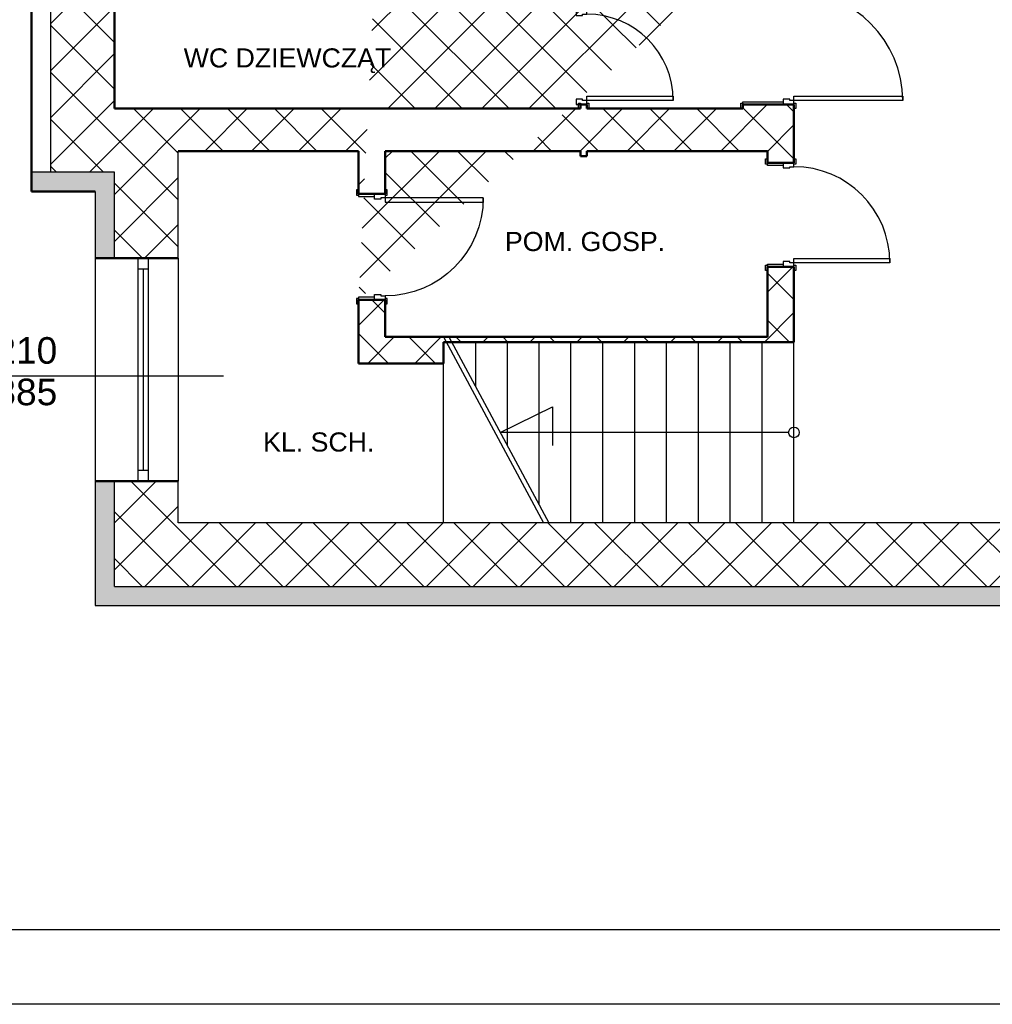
# Model space of a CAD drawing. Header units: millimetres. Extents: x 2263 to 12009, y 1338 to 5538.
# Tile 2 of 78: x 2994 to 3910, y 1338 to 2265. Entities that reach past the tile are written whole.
import ezdxf

# ---------------------------------------------------------------- set-up
doc = ezdxf.new("R2010")
doc.units = ezdxf.units.MM
for name, color, linetype in [('2D - Ogólne', 7, 'Continuous'), ('Drzwi Archicad', 7, 'Continuous'), ('Konstrukcja - Ściany zew', 7, 'Continuous'), ('Okna Archicada', 7, 'Continuous'), ('Opisy - Teksty', 7, 'Continuous')]:
    doc.layers.add(name, color=color, linetype=linetype)
for name, color, linetype, lineweight in [('A_opisy', 81, 'Continuous', 13), ('A_widokowe', 160, 'Continuous', 18), ('A_ściany istniejące hatch', 82, 'Continuous', 9)]:
    doc.layers.add(name, color=color, linetype=linetype, lineweight=lineweight)
doc.layers.add('A_wełna mineralna', color=7, linetype='Continuous', lineweight=5, true_color=0x00d66b)
doc.styles.get("Standard").update_dxf_attribs({"font": 'arial.ttf'})
doc.styles.add('STYL_AUTOMATYCZNY_1', font='arial.ttf')

# ---------------------------------------------------------------- blocks, each defined once
blk = doc.blocks.new('Okno 27_4')
at = {"layer": 'Okna Archicada', "color": 7, "linetype": 'Continuous', "lineweight": 25}
for p, q in [((-1050, 400), (1050, 400)), ((-1050, 0), (-950, 0)), ((-950, 0), (-950, -100)), ((-950, 0), (950, 0)), ((950, -100), (950, 0)), ((950, 0), (1050, 0)), ((-950, -50), (950, -50)), ((-950, -100), (-1050, -100)), ((950, -100), (-950, -100)), ((1050, -100), (950, -100)), ((-1050, -380), (1050, -380))]:
    blk.add_line(p, q, dxfattribs=at)
at = {"layer": 'Okna Archicada', "color": 7, "linetype": 'Continuous', "lineweight": 50}
for p, q in [((-1050, 400), (-1050, 0)), ((1050, 400), (1050, 0)), ((-1050, 0), (-1050, -100)), ((-1050, 0), (-1050, -100)), ((1050, 0), (1050, -100)), ((1050, 0), (1050, -100)), ((-1050, -100), (-1050, -380)), ((1050, -100), (1050, -380))]:
    blk.add_line(p, q, dxfattribs=at)
blk = doc.blocks.new('Ściana_5_1', base_point=(-16872.3, -3900))
at = {"layer": 'Konstrukcja - Ściany zew', "color": 7, "linetype": 'Continuous', "lineweight": 50, "flags": 128}
for points in [[(-13082.3, -3500), (-16872.3, -3500)], [(-11552.3, -3500), (-13022.3, -3500)], [(-16872.3, -3900), (-15172.3, -3900)], [(-14922.3, -3900), (-13082.3, -3900)], [(-13022.3, -3900), (-11552.3, -3900)]]:
    blk.add_lwpolyline(points, dxfattribs=at)
blk = doc.blocks.new('Drzwi metalowe 27_3')
at = {"layer": 'Drzwi Archicad', "color": 7, "linetype": 'Continuous', "lineweight": 25}
for p, q in [((472, 0), (472, 1024)), ((472, 1024), (512, 1024)), ((512, 1024), (512, 0)), ((-587, 0), (-587, 19)), ((-587, 19), (-537, 19)), ((-537, 0), (-587, 0)), ((-512, 0), (-550, 0)), ((-550, 0), (-550, -100)), ((-537, 19), (-537, 0)), ((-512, -40), (-512, 0)), ((512, 0), (472, 0)), ((550, 0), (512, 0)), ((512, 0), (512, -40)), ((537, 19), (587, 19)), ((537, 0), (537, 19)), ((587, 0), (537, 0)), ((550, -100), (550, 0)), ((587, 19), (587, 0)), ((-500, -40), (-512, -40)), ((-500, -100), (-500, -40)), ((512, -40), (500, -40)), ((500, -40), (500, -100)), ((-550, -480), (-550, -100)), ((-550, -100), (-525, -100)), ((-550, -100), (-500, -100)), ((-525, -100), (-525, -480)), ((500, -100), (550, -100)), ((525, -480), (525, -100)), ((525, -100), (550, -100)), ((550, -100), (550, -480)), ((-587, -499), (-587, -480)), ((-587, -480), (-537, -480)), ((-537, -499), (-587, -499)), ((-525, -480), (-550, -480)), ((-537, -480), (-537, -499)), ((550, -480), (525, -480)), ((537, -480), (587, -480)), ((537, -499), (537, -480)), ((587, -499), (537, -499)), ((587, -480), (587, -499))]:
    blk.add_line(p, q, dxfattribs=at)
blk.add_arc((512, 0), 1024, 90, 180, dxfattribs=at)
blk = doc.blocks.new('Ściana_6_1', base_point=(-11072.3, -3900))
at = {"layer": 'Konstrukcja - Ściany zew', "color": 7, "linetype": 'Continuous', "lineweight": 50}
for p, q in [((-11552.3, -3463), (-11552.3, -3500)), ((-11172.3, -3463), (-11552.3, -3463)), ((-11072.3, -3463), (-11172.3, -3463)), ((-11072.3, -3463), (-11072.3, -3500))]:
    blk.add_line(p, q, dxfattribs=at)
at = {"layer": 'Konstrukcja - Ściany zew', "color": 7, "linetype": 'Continuous', "lineweight": 50, "flags": 128}
for points in [[(-11552.3, -3463), (-11552.3, -3500)], [(-11072.3, -3900), (-11072.3, -3463)], [(-11322.3, -3900), (-11552.3, -3900)]]:
    blk.add_lwpolyline(points, dxfattribs=at)
at = {"layer": 'Drzwi Archicad', "color": 21, "linetype": 'Continuous', "lineweight": 13, "true_color": 0xff9955, "zscale": 1000, "rotation": 270}
blk.add_blockref('Drzwi metalowe 27_3', (-11072.3, -2913), dxfattribs=at)
blk = doc.blocks.new('Ściana_11_1', base_point=(-17472.3, 24720))
at = {"layer": 'Konstrukcja - Ściany zew', "color": 7, "linetype": 'Continuous', "lineweight": 50, "flags": 128}
for points in [[(-18252.3, -2347.4), (-18252.3, -4280)], [(-17472.3, -3500), (-17472.3, -2347.4)]]:
    blk.add_lwpolyline(points, dxfattribs=at)
blk = doc.blocks.new('Ściana_14_1', base_point=(-16872.3, -3500))
at = {"layer": 'Konstrukcja - Ściany zew', "color": 7, "linetype": 'Continuous', "lineweight": 50, "flags": 128}
for points in [[(-16872.3, -3500), (-17472.3, -3500)], [(-18252.3, -4280), (-17652.3, -4280)]]:
    blk.add_lwpolyline(points, dxfattribs=at)
blk = doc.blocks.new('Ściana_31_1', base_point=(-15172.3, -5650))
at = {"layer": 'Konstrukcja - Ściany zew', "color": 7, "linetype": 'Continuous', "lineweight": 50, "flags": 128}
for points in [[(-15172.3, -5900), (-15172.3, -5650)], [(-14372.3, -5650), (-14922.3, -5650)], [(-14372.3, -5900), (-14372.3, -5700)], [(-15172.3, -5900), (-14372.3, -5900)]]:
    blk.add_lwpolyline(points, dxfattribs=at)
blk = doc.blocks.new('Drzwi metalowe 27_11')
at = {"layer": 'Drzwi Archicad', "color": 7, "linetype": 'Continuous', "lineweight": 25}
for p, q in [((422, 0), (422, 924)), ((422, 924), (462, 924)), ((462, 924), (462, 0)), ((-537, 0), (-537, 19)), ((-537, 19), (-487, 19)), ((-487, 0), (-537, 0)), ((-462, 0), (-500, 0)), ((-500, 0), (-500, -100)), ((-487, 19), (-487, 0)), ((-462, -40), (-462, 0)), ((462, 0), (422, 0)), ((500, 0), (462, 0)), ((462, 0), (462, -40)), ((487, 19), (537, 19)), ((487, 0), (487, 19)), ((537, 0), (487, 0)), ((500, -100), (500, 0)), ((537, 19), (537, 0)), ((-450, -40), (-462, -40)), ((-450, -100), (-450, -40)), ((462, -40), (450, -40)), ((450, -40), (450, -100)), ((-500, -250), (-500, -100)), ((-500, -100), (-475, -100)), ((-500, -100), (-450, -100)), ((-475, -100), (-475, -250)), ((450, -100), (500, -100)), ((475, -250), (475, -100)), ((475, -100), (500, -100)), ((500, -100), (500, -250)), ((-537, -269), (-537, -250)), ((-537, -250), (-487, -250)), ((-487, -269), (-537, -269)), ((-475, -250), (-500, -250)), ((-487, -250), (-487, -269)), ((500, -250), (475, -250)), ((487, -250), (537, -250)), ((487, -269), (487, -250)), ((537, -269), (487, -269)), ((537, -250), (537, -269))]:
    blk.add_line(p, q, dxfattribs=at)
at = {"layer": 'Drzwi Archicad', "color": 7, "linetype": 'Continuous', "lineweight": 50}
for p, q in [((-500, 0), (-537, 0)), ((-500, 0), (-537, 0)), ((-500, 0), (-500, -100)), ((-500, 0), (-500, -100)), ((500, 0), (500, -100)), ((500, 0), (500, -100)), ((500, 0), (537, 0)), ((500, 0), (537, 0)), ((-500, -100), (-500, -250)), ((-500, -100), (-500, -250)), ((500, -100), (500, -250)), ((500, -100), (500, -250)), ((-500, -250), (-537, -250)), ((-500, -250), (-537, -250)), ((500, -250), (537, -250)), ((500, -250), (537, -250))]:
    blk.add_line(p, q, dxfattribs=at)
at = {"layer": 'Drzwi Archicad', "color": 7, "linetype": 'Continuous', "lineweight": 25}
blk.add_arc((462, 0), 924, 90, 180, dxfattribs=at)
blk = doc.blocks.new('Ściana_32_1', base_point=(-15172.3, -5650))
at = {"layer": 'Konstrukcja - Ściany zew', "color": 7, "linetype": 'Continuous', "lineweight": 50}
for p, q in [((-15172.3, -4302.5), (-15172.3, -4265.5)), ((-15022.3, -4302.5), (-15172.3, -4302.5)), ((-14922.3, -4302.5), (-15022.3, -4302.5)), ((-14922.3, -4302.5), (-14922.3, -4265.5)), ((-15172.3, -5302.5), (-15172.3, -5339.5)), ((-15022.3, -5302.5), (-15172.3, -5302.5)), ((-14922.3, -5302.5), (-15022.3, -5302.5)), ((-14922.3, -5302.5), (-14922.3, -5339.5))]:
    blk.add_line(p, q, dxfattribs=at)
at = {"layer": 'Konstrukcja - Ściany zew', "color": 7, "linetype": 'Continuous', "lineweight": 50, "flags": 128}
for points in [[(-15172.3, -3900), (-15172.3, -4302.5)], [(-14922.3, -4302.5), (-14922.3, -3900)], [(-15172.3, -5302.5), (-15172.3, -5650)], [(-14922.3, -5650), (-14922.3, -5302.5)]]:
    blk.add_lwpolyline(points, dxfattribs=at)
at = {"layer": 'Drzwi Archicad', "color": 21, "linetype": 'Continuous', "lineweight": 13, "true_color": 0xff9955, "xscale": -1, "zscale": 1000, "rotation": 270}
blk.add_blockref('Drzwi metalowe 27_11', (-14922.3, -4802.5), dxfattribs=at)
blk = doc.blocks.new('Drzwi metalowe 27_12')
at = {"layer": 'Drzwi Archicad', "color": 7, "linetype": 'Continuous', "lineweight": 25}
for p, q in [((411.8, 0), (411.8, 903.7)), ((411.8, 903.7), (451.8, 903.7)), ((451.8, 903.7), (451.8, 0)), ((-526.8, 0), (-526.8, 19)), ((-526.8, 19), (-476.8, 19)), ((-476.8, 0), (-526.8, 0)), ((-451.8, 0), (-489.8, 0)), ((-489.8, 0), (-489.8, -100)), ((-476.8, 19), (-476.8, 0)), ((-451.8, -40), (-451.8, 0)), ((451.8, 0), (411.8, 0)), ((489.8, 0), (451.8, 0)), ((451.8, 0), (451.8, -40)), ((476.8, 19), (526.8, 19)), ((476.8, 0), (476.8, 19)), ((526.8, 0), (476.8, 0)), ((489.8, -100), (489.8, 0)), ((526.8, 19), (526.8, 0)), ((-439.8, -40), (-451.8, -40)), ((-439.8, -100), (-439.8, -40)), ((451.8, -40), (439.8, -40)), ((439.8, -40), (439.8, -100)), ((-489.8, -250), (-489.8, -100)), ((-489.8, -100), (-464.8, -100)), ((-489.8, -100), (-439.8, -100)), ((-464.8, -100), (-464.8, -250)), ((439.8, -100), (489.8, -100)), ((464.8, -250), (464.8, -100)), ((464.8, -100), (489.8, -100)), ((489.8, -100), (489.8, -250)), ((-526.8, -269), (-526.8, -250)), ((-526.8, -250), (-476.8, -250)), ((-476.8, -269), (-526.8, -269)), ((-464.8, -250), (-489.8, -250)), ((-476.8, -250), (-476.8, -269)), ((489.8, -250), (464.8, -250)), ((476.8, -250), (526.8, -250)), ((476.8, -269), (476.8, -250)), ((526.8, -269), (476.8, -269)), ((526.8, -250), (526.8, -269))]:
    blk.add_line(p, q, dxfattribs=at)
at = {"layer": 'Drzwi Archicad', "color": 7, "linetype": 'Continuous', "lineweight": 50}
for p, q in [((-489.8, 0), (-526.8, 0)), ((-489.8, 0), (-526.8, 0)), ((-489.8, 0), (-489.8, -100)), ((-489.8, 0), (-489.8, -100)), ((489.8, 0), (489.8, -100)), ((489.8, 0), (489.8, -100)), ((489.8, 0), (526.8, 0)), ((489.8, 0), (526.8, 0)), ((-489.8, -100), (-489.8, -250)), ((-489.8, -100), (-489.8, -250)), ((489.8, -100), (489.8, -250)), ((489.8, -100), (489.8, -250)), ((-489.8, -250), (-526.8, -250)), ((-489.8, -250), (-526.8, -250)), ((489.8, -250), (526.8, -250)), ((489.8, -250), (526.8, -250))]:
    blk.add_line(p, q, dxfattribs=at)
at = {"layer": 'Drzwi Archicad', "color": 7, "linetype": 'Continuous', "lineweight": 25}
blk.add_arc((451.8, 0), 903.7, 90, 180, dxfattribs=at)
blk = doc.blocks.new('Ściana_33_1', base_point=(-11072.3, -5700))
at = {"layer": 'Konstrukcja - Ściany zew', "color": 7, "linetype": 'Continuous', "lineweight": 50}
for p, q in [((-11322.3, -4010), (-11322.3, -3973)), ((-11072.3, -4010), (-11072.3, -3973)), ((-11172.3, -4010), (-11322.3, -4010)), ((-11072.3, -4010), (-11172.3, -4010)), ((-11322.3, -4989.7), (-11322.3, -5026.7)), ((-11172.3, -4989.7), (-11322.3, -4989.7)), ((-11072.3, -4989.7), (-11172.3, -4989.7)), ((-11072.3, -4989.7), (-11072.3, -5026.7))]:
    blk.add_line(p, q, dxfattribs=at)
at = {"layer": 'Konstrukcja - Ściany zew', "color": 7, "linetype": 'Continuous', "lineweight": 50, "flags": 128}
for points in [[(-11322.3, -3900), (-11322.3, -4010)], [(-11072.3, -4010), (-11072.3, -3900)], [(-11322.3, -4989.7), (-11322.3, -5650)], [(-11072.3, -5700), (-11072.3, -4989.7)], [(-11322.3, -5700), (-11072.3, -5700)]]:
    blk.add_lwpolyline(points, dxfattribs=at)
at = {"layer": 'Drzwi Archicad', "color": 21, "linetype": 'Continuous', "lineweight": 13, "true_color": 0xff9955, "zscale": 1000, "rotation": 269.9999999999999}
blk.add_blockref('Drzwi metalowe 27_12', (-11072.3, -4499.8), dxfattribs=at)
blk = doc.blocks.new('Ściana_107_1', base_point=(-14372.3, -5650))
at = {"layer": 'Konstrukcja - Ściany zew', "color": 7, "linetype": 'Continuous', "lineweight": 50, "flags": 128}
for points in [[(-11322.3, -5650), (-14372.3, -5650)], [(-14372.3, -5700), (-11322.3, -5700)]]:
    blk.add_lwpolyline(points, dxfattribs=at)
blk = doc.blocks.new('Drzwi metalowe 27_22')
at = {"layer": 'Drzwi Archicad', "color": 7, "linetype": 'Continuous', "lineweight": 25}
for p, q in [((367, 0), (367, 814)), ((367, 814), (407, 814)), ((407, 814), (407, 0)), ((-482, 0), (-482, 19)), ((-482, 19), (-432, 19)), ((-432, 0), (-482, 0)), ((-407, 0), (-445, 0)), ((-445, 0), (-445, -100)), ((-432, 19), (-432, 0)), ((-407, -40), (-407, 0)), ((407, 0), (367, 0)), ((445, 0), (407, 0)), ((407, 0), (407, -40)), ((432, 19), (482, 19)), ((432, 0), (432, 19)), ((482, 0), (432, 0)), ((445, -100), (445, 0)), ((482, 19), (482, 0)), ((-482, -79), (-482, -60)), ((-482, -60), (-432, -60)), ((-432, -79), (-482, -79)), ((-432, -60), (-432, -79)), ((-395, -40), (-407, -40)), ((-395, -100), (-395, -40)), ((407, -40), (395, -40)), ((395, -40), (395, -100)), ((432, -60), (482, -60)), ((432, -79), (432, -60)), ((482, -79), (432, -79)), ((482, -60), (482, -79)), ((-445, -100), (-395, -100)), ((395, -100), (445, -100))]:
    blk.add_line(p, q, dxfattribs=at)
at = {"layer": 'Drzwi Archicad', "color": 7, "linetype": 'Continuous', "lineweight": 50}
for p, q in [((-445, 0), (-482, 0)), ((-445, 0), (-482, 0)), ((-445, 0), (-445, -60)), ((-445, 0), (-445, -60)), ((445, 0), (445, -60)), ((445, 0), (445, -60)), ((445, 0), (482, 0)), ((445, 0), (482, 0)), ((-445, -60), (-482, -60)), ((-445, -60), (-482, -60)), ((445, -60), (482, -60)), ((445, -60), (482, -60))]:
    blk.add_line(p, q, dxfattribs=at)
at = {"layer": 'Drzwi Archicad', "color": 7, "linetype": 'Continuous', "lineweight": 25}
blk.add_arc((407, 0), 814, 90, 180, dxfattribs=at)
blk = doc.blocks.new('Ściana_126_1', base_point=(-13082.3, -3947.4))
at = {"layer": 'Konstrukcja - Ściany zew', "color": 7, "linetype": 'Continuous', "lineweight": 50}
for p, q in [((-13082.3, -1522.7), (-13082.3, -1485.7)), ((-13022.3, -1522.7), (-13082.3, -1522.7)), ((-13022.3, -1522.7), (-13022.3, -1485.7)), ((-13082.3, -2412.7), (-13082.3, -2449.7)), ((-13022.3, -2412.7), (-13082.3, -2412.7)), ((-13022.3, -2412.7), (-13022.3, -2449.7)), ((-13082.3, -2573), (-13082.3, -2536)), ((-13022.3, -2573), (-13082.3, -2573)), ((-13022.3, -2573), (-13022.3, -2536)), ((-13082.3, -3463), (-13082.3, -3500)), ((-13022.3, -3463), (-13082.3, -3463)), ((-13022.3, -3463), (-13022.3, -3500))]:
    blk.add_line(p, q, dxfattribs=at)
at = {"layer": 'Konstrukcja - Ściany zew', "color": 7, "linetype": 'Continuous', "lineweight": 50, "flags": 128}
for points in [[(-13082.3, -297.6), (-13082.3, -397.6)], [(-13022.3, -397.6), (-13022.3, -297.6)], [(-13082.3, -547.6), (-13082.3, -1522.7)], [(-13022.3, -1522.7), (-13022.3, -547.6)], [(-13082.3, -2412.7), (-13082.3, -2476)], [(-13022.3, -2573), (-13022.3, -2412.7)], [(-13082.3, -2536), (-13082.3, -2573)], [(-13082.3, -3463), (-13082.3, -3500)], [(-13022.3, -3500), (-13022.3, -3463)], [(-13082.3, -3900), (-13082.3, -3947.4)], [(-13082.3, -3947.4), (-13022.3, -3947.4)], [(-13022.3, -3947.4), (-13022.3, -3900)]]:
    blk.add_lwpolyline(points, dxfattribs=at)
at = {"layer": 'Drzwi Archicad', "color": 21, "linetype": 'Continuous', "lineweight": 13, "true_color": 0xff9955, "zscale": 1000, "rotation": 270}
for p in [(-13022.3, -1967.7), (-13022.3, -3018)]:
    blk.add_blockref('Drzwi metalowe 27_22', p, dxfattribs=at)

msp = doc.modelspace()

# ---------------------------------------------------------------- hatches: boundary and pattern name
at = {"layer": 'A_wełna mineralna', "linetype": 'ByBlock', "lineweight": 25}
h = msp.add_hatch(color=0, dxfattribs=at)
h.dxf.hatch_style = 1
h.paths.add_polyline_path([(3064.83871, 2040.38308), (3082.83871, 2040.38308), (3082.83871, 2121.38309), (3004.83871, 2121.38309), (3004.83871, 2103.38308), (3064.83871, 2103.38308)])
h.paths.add_polyline_path([(3082.83871, 1830.38308), (3064.83871, 1830.38308), (3064.83871, 1713.38308), (3082.83871, 1713.38308)])
h = msp.add_hatch(color=0, dxfattribs=at)
h.dxf.hatch_style = 1
h.paths.add_polyline_path([(4150.83871, 1731.38309), (3082.83871, 1731.38309), (3082.83871, 1713.38309), (4150.83871, 1713.38309)])
at = {"layer": 'A_ściany istniejące hatch', "linetype": 'ByBlock', "lineweight": 25}
h = msp.add_hatch(dxfattribs=at)
h.set_pattern_fill('NET', color=0, scale=250, angle=45)
h.set_pattern_definition([(45, (37537.47, -788.94), (-22.097087, 22.097087), []), (135, (37537.47, -788.94), (-22.097087, -22.097087), [])])
h.paths.add_polyline_path([(5550.83871, 4367.38309), (5592.83871, 4367.38308), (5592.83871, 4105.38308), (5802.83871, 4105.38308), (5802.83871, 4063.38308), (5550.83871, 4063.38308)], flags=16)
h.paths.add_polyline_path([(6144.84036, 4091.38308), (6144.84036, 4031.38308), (6024.83871, 4031.38308), (6024.83871, 3871.38308), (5964.83871, 3871.38308), (5964.83871, 4063.38308), (5922.83871, 4063.38308), (5922.83871, 4105.38308), (5926.83871, 4105.38308), (5926.83871, 4764.38308), (5592.83871, 4764.38308), (5592.83871, 4718.38308), (5550.83871, 4718.38308), (5550.83871, 4808.38308), (6008.83871, 4808.38308), (6008.8387, 4764.38308), (5970.83871, 4764.38308), (5970.83871, 4091.38308)], flags=17)
h.paths.add_polyline_path([(6748.83871, 4091.38308), (6890.83871, 4091.38308), (6890.83871, 4153.38308), (6934.83871, 4153.38308), (6934.83871, 3868.38309), (6874.83871, 3868.38309), (6874.83871, 4031.38308), (6748.83871, 4031.38308)], flags=17)
h.paths.add_polyline_path([(6791.83871, 3211.38308), (6874.83871, 3211.38308), (6874.83871, 3326.38309), (6934.83871, 3326.38309), (6934.83871, 3153.38308), (6874.83871, 3153.38308), (6874.83871, 3186.38308), (6791.83871, 3186.38308)], flags=17)
h.paths.add_polyline_path([(6434.83871, 3781.38308), (6464.83871, 3781.38308), (6464.83871, 3751.38308), (6434.83871, 3751.38308)], flags=17)
h.paths.add_polyline_path([(6434.83871, 3487.38308), (6464.83871, 3487.38308), (6464.83871, 3517.38308), (6434.83871, 3517.38308)], flags=17)
h.paths.add_polyline_path([(5946.83871, 1941.38308), (6006.83871, 1941.38308), (6006.83871, 1781.38308), (6244.83871, 1781.38308), (6244.83871, 1961.38308), (6304.83871, 1961.38308), (6304.83871, 1781.38308), (6874.83871, 1781.38308), (6874.83871, 1931.38308), (6934.83871, 1931.38308), (6934.83871, 1721.38308), (5946.83871, 1721.38308)])
h.paths.add_polyline_path([(3464.83871, 5091.38308), (3677.83871, 5091.38309), (3677.8387, 5185.4173), (3702.8387, 5185.4173), (3702.8387, 5066.38308), (3464.83871, 5066.38308)], flags=17)
h.paths.add_polyline_path([(4097.83871, 5065.72859), (4132.83871, 5065.72859), (4132.83871, 5185.4173), (4097.83871, 5185.4173)], flags=17)
h.paths.add_polyline_path([(4387.83871, 3241.38308), (4457.83869, 3241.38308), (4457.83869, 3181.38308), (4387.83871, 3181.38308)], flags=17)
h.paths.add_polyline_path([(4797.83871, 3241.38308), (4867.83871, 3241.38308), (4867.83871, 3181.38308), (4797.83871, 3181.38308)], flags=17)
h.paths.add_polyline_path([(5238.83871, 3241.38308), (5306.83869, 3241.38308), (5306.83869, 3181.38308), (5238.83871, 3181.38308)], flags=17)
h.paths.add_polyline_path([(5441.83871, 3241.38308), (5522.83869, 3241.38308), (5522.83869, 3181.38308), (5441.83871, 3181.38308)], flags=17)
h.paths.add_polyline_path([(6024.83871, 3741.38308), (5964.83871, 3741.38308), (5964.83871, 3665.38308), (6024.83871, 3665.38308)], flags=17)
h.paths.add_polyline_path([(5592.83871, 4588.38308), (5550.83871, 4588.38308), (5550.83871, 4497.38309), (5592.83871, 4497.38309)], flags=16)
h.paths.add_polyline_path([(6138.83871, 4808.38308), (6272.83871, 4808.38308), (6272.83871, 4764.38308), (6138.83871, 4764.38308)], flags=17)
h.paths.add_polyline_path([(6890.83871, 4488.38309), (6934.83871, 4488.38309), (6934.83871, 4563.38308), (6890.83871, 4563.38308)], flags=17)
h.paths.add_polyline_path([(6890.83871, 4283.38308), (6934.83871, 4283.38308), (6934.83871, 4358.38308), (6890.83871, 4358.38308)], flags=17)
h.paths.add_polyline_path([(6874.83871, 3662.38309), (6934.83871, 3662.38309), (6934.83871, 3738.38309), (6874.83871, 3738.38309)], flags=17)
h.paths.add_polyline_path([(6874.83871, 3456.38309), (6934.83871, 3456.38309), (6934.83871, 3532.38309), (6874.83871, 3532.38309)], flags=17)
h.paths.add_polyline_path([(6874.83871, 2948.38309), (6934.83871, 2948.38309), (6934.83871, 3023.38308), (6874.83871, 3023.38308)], flags=17)
h.paths.add_polyline_path([(6874.83871, 2743.38309), (6934.83871, 2743.38309), (6934.83871, 2818.38308), (6874.83871, 2818.38308)], flags=17)
h.paths.add_polyline_path([(6874.83871, 2271.38309), (6934.83871, 2271.38309), (6934.83871, 2341.38308), (6874.83871, 2341.38308)], flags=17)
h.paths.add_polyline_path([(6934.83871, 2066.38308), (6874.83871, 2066.38308), (6874.83871, 2136.38308), (6934.83871, 2136.38308)], flags=17)
h.paths.add_polyline_path([(5649.83871, 2181.38308), (5719.83871, 2181.38308), (5719.83871, 2121.38308), (5649.83871, 2121.38308)], flags=17)
h.paths.add_polyline_path([(5444.83871, 2121.38308), (5514.83871, 2121.38308), (5514.83871, 2181.38308), (5444.83871, 2181.38308)], flags=17)
h.paths.add_polyline_path([(5239.83871, 2181.38308), (5309.83871, 2181.38308), (5309.83871, 2121.38308), (5239.83871, 2121.38308)], flags=17)
h.paths.add_polyline_path([(4982.83871, 2121.38308), (5104.83869, 2121.38308), (5104.83869, 2181.38308), (4982.83871, 2181.38308)], flags=17)
h.paths.add_polyline_path([(4777.83871, 2181.38308), (4847.83871, 2181.38308), (4847.83871, 2121.38308), (4777.83871, 2121.38308)], flags=17)
h.paths.add_polyline_path([(4572.83871, 2121.38308), (4642.83871, 2121.38308), (4642.83871, 2181.38308), (4572.83871, 2181.38308)], flags=17)
h.paths.add_polyline_path([(4367.83871, 2181.38308), (4437.83871, 2181.38308), (4437.83871, 2121.38308), (4367.83871, 2121.38308)], flags=17)
h.paths.add_polyline_path([(6256.83871, 2181.38308), (6170.33871, 2181.38308), (6170.35412, 2121.38308), (6244.83871, 2121.38308), (6244.83871, 2071.38308), (6304.83871, 2071.38308), (6304.83871, 2314.88308), (6256.83871, 2314.88308)], flags=17)
h.paths.add_polyline_path([(6060.33871, 2181.38308), (6060.35412, 2121.38308), (6006.83871, 2121.38308), (6006.83871, 2081.38308), (5946.83871, 2081.38308), (5946.83871, 2121.38308), (5854.83871, 2121.38308), (5854.83871, 2181.38308)], flags=17)
h.paths.add_polyline_path([(4072.83871, 2075.38308), (4132.83871, 2075.38308), (4132.83871, 2121.38308), (4232.83871, 2121.38308), (4232.83869, 2181.38308), (4072.83871, 2181.38308)], flags=17)
h.paths.add_polyline_path([(5862.83871, 3241.38308), (5964.83871, 3241.38308), (5964.83871, 3535.38308), (6024.83871, 3535.38308), (6024.83871, 3211.38308), (6041.83871, 3211.38308), (6041.83871, 3186.38308), (6024.83871, 3186.38308), (6024.83871, 2831.38308), (6051.83871, 2831.38308), (6051.83871, 2751.38308), (6024.83871, 2751.38308), (6024.83871, 2531.38308), (5849.33871, 2531.38308), (5849.33871, 2579.38308), (5984.83871, 2579.38308), (5984.83871, 3181.38308), (5862.83871, 3181.38308)], flags=17)
h.paths.add_polyline_path([(5657.83871, 3241.38308), (5727.83871, 3241.38308), (5727.83871, 3181.38308), (5694.83871, 3181.38308), (5694.83871, 3015.38308), (5662.83871, 3015.38309), (5662.83871, 3181.38308), (5657.83871, 3181.38308)], flags=17)
h.paths.add_polyline_path([(5415.83871, 2579.38308), (5662.83871, 2579.38308), (5662.83871, 2729.38309), (5694.83871, 2729.38309), (5694.83871, 2579.38308), (5739.33871, 2579.38308), (5739.33871, 2531.38308), (5415.83871, 2531.38308)], flags=17)
h.paths.add_polyline_path([(4426.83871, 2579.38308), (4426.83871, 2531.38308), (4666.83871, 2531.38308), (4666.83871, 2579.38308), (4662.83871, 2579.38308), (4662.83871, 2671.38308), (4634.83871, 2671.38308), (4634.83871, 2579.38308)], flags=17)
h.paths.add_polyline_path([(4072.83871, 3272.38308), (4132.83871, 3272.38308), (4132.83871, 3241.38308), (4252.83871, 3241.38308), (4252.83869, 3181.38308), (4112.83871, 3181.38308), (4112.83871, 2579.38308), (4316.83871, 2579.38308), (4316.83871, 2531.38308), (4072.83871, 2531.38308)], flags=17)
h.paths.add_polyline_path([(4132.83871, 3568.79816), (4072.83871, 3568.79816), (4072.83871, 3412.3831), (4132.83871, 3412.3831)], flags=17)
h.paths.add_polyline_path([(4132.83871, 3783.35665), (4072.83871, 3783.35665), (4072.83871, 3703.79816), (4132.83871, 3703.79816)], flags=17)
h.paths.add_polyline_path([(4132.83871, 3998.38308), (4072.83871, 3998.38308), (4072.83871, 3918.35666), (4132.83871, 3918.35666)], flags=17)
h.paths.add_polyline_path([(4132.83871, 4318.38308), (4072.83871, 4318.38308), (4072.83871, 4133.38308), (4132.83871, 4133.38308)], flags=17)
h.paths.add_polyline_path([(4132.83871, 4523.38308), (4072.83871, 4523.38308), (4072.83871, 4453.3831), (4132.83871, 4453.3831)], flags=17)
h.paths.add_polyline_path([(4132.83871, 4738.38308), (4072.83871, 4738.38308), (4072.83871, 4658.38308), (4132.83871, 4658.38308)], flags=17)
h.paths.add_polyline_path([(3082.83871, 4463.49943), (3022.83871, 4463.49943), (3022.83871, 4533.47941), (3082.83871, 4533.47941), (3082.83871, 4535.38308), (3542.83871, 4535.38308), (3542.83871, 4525.38308), (3511.73871, 4525.38308), (3511.73871, 4449.38308), (3496.73871, 4449.38308), (3496.73871, 4525.38308), (3240.83871, 4525.38308), (3240.83871, 4510.37993), (3233.83871, 4510.37993), (3233.83871, 4525.38308), (3082.83871, 4525.38308)])
h.paths.add_polyline_path([(3082.83871, 4408.38308), (3082.83871, 4415.38308), (3233.83871, 4415.38308), (3233.83871, 4420.37993), (3240.83871, 4420.37993), (3240.83871, 4397.90202), (3233.83871, 4397.90202), (3233.83871, 4408.38308)], flags=17)
h.paths.add_polyline_path([(3022.83871, 4328.49943), (3082.83871, 4328.49943), (3082.83871, 4298.38308), (3233.83871, 4298.38308), (3233.83871, 4307.90202), (3240.83871, 4307.90202), (3240.83871, 4298.38308), (3496.73871, 4298.38308), (3496.73871, 4354.38308), (3511.73871, 4354.38308), (3511.73871, 4298.38308), (3539.83871, 4298.38308), (3539.83871, 4283.38308), (3082.83871, 4283.38308), (3082.83871, 4258.01945), (3022.83871, 4258.01945)])
h.paths.add_polyline_path([(3022.83871, 4128.01945), (3082.83871, 4128.01945), (3082.83871, 4083.38308), (3674.83871, 4083.38308), (3674.83871, 4100.64844), (3722.83871, 4100.64844), (3722.83871, 3771.38225), (3674.83871, 3771.38225), (3674.83871, 4043.38308), (3082.83871, 4043.38308), (3082.83871, 3965.51194), (3022.83871, 3965.51194)])
h.paths.add_polyline_path([(3022.83871, 3625.53195), (3082.83871, 3625.53195), (3082.83871, 3603.38308), (3674.83871, 3603.38308), (3674.83871, 3661.38225), (3722.83871, 3661.38225), (3722.83871, 3264.38225), (3674.83871, 3264.38225), (3674.83871, 3578.38308), (3082.83871, 3578.38308), (3082.83871, 3555.31567), (3022.83871, 3555.31567)])
h.paths.add_polyline_path([(3022.83871, 3211.185), (3082.83871, 3211.185), (3082.83871, 3141.38308), (3674.83871, 3141.38308), (3674.83871, 3154.38225), (3722.83871, 3154.38225), (3722.83871, 3095.74402), (3674.83871, 3095.74402), (3674.83871, 3098.38308), (3082.83871, 3098.38308), (3082.83871, 3046.185), (3022.83871, 3046.185)])
h.paths.add_polyline_path([(3022.83871, 2911.185), (3082.83871, 2911.185), (3082.83871, 2856.60282), (3141.83871, 2856.60282), (3141.83871, 2998.3005), (3151.20249, 2998.3005), (3151.20249, 2992.3005), (3147.83871, 2992.3005), (3147.83871, 2856.60282), (3244.83871, 2856.60282), (3244.83871, 2992.3005), (3240.20249, 2992.3005), (3240.20249, 2998.3005), (3255.38391, 2998.3005), (3255.38391, 2992.3005), (3250.83871, 2992.3005), (3250.83871, 2856.60282), (3347.83871, 2856.60282), (3347.83871, 2992.3005), (3344.38391, 2992.3005), (3344.38391, 2998.3005), (3353.83871, 2998.3005), (3353.83871, 2963.3005), (3358.01039, 2963.3005), (3358.01039, 2957.3005), (3353.83871, 2957.3005), (3353.83871, 2856.60282), (3521.83871, 2856.60282), (3521.83871, 2957.3005), (3447.0104, 2957.3005), (3447.01039, 2963.3005), (3527.83871, 2963.3005), (3527.83871, 2856.60282), (3674.83871, 2856.60282), (3674.83871, 2985.74402), (3722.83871, 2985.74402), (3722.83871, 2838.88915), (3674.83871, 2838.88915), (3674.83871, 2841.60282), (3527.83871, 2841.60282), (3527.83871, 2799.30282), (3521.83871, 2799.30282), (3521.83871, 2841.60282), (3082.83871, 2841.60282), (3022.83871, 2841.60282)])
h.paths.add_polyline_path([(3022.83871, 3760.53195), (3082.83871, 3760.53195), (3082.83871, 3830.51194), (3022.83871, 3830.51194)])
h.paths.add_polyline_path([(3022.83871, 3346.185), (3082.83871, 3346.185), (3082.83871, 3420.31567), (3022.83871, 3420.31567)], flags=17)
h.paths.add_polyline_path([(3022.83871, 2636.62284), (3082.83871, 2636.62284), (3082.83871, 2706.60282), (3022.83871, 2706.60282)], flags=17)
h.paths.add_polyline_path([(3022.83871, 2431.64285), (3022.83871, 2501.62284), (3082.83871, 2501.62284), (3082.83871, 2491.62284), (3129.83871, 2491.62284), (3129.83871, 2662.60284), (3141.04943, 2662.60284), (3141.04943, 2656.60284), (3135.83871, 2656.60284), (3135.83871, 2491.62284), (3234.83871, 2491.62284), (3234.83871, 2656.60284), (3230.04943, 2656.60284), (3230.04943, 2662.60284), (3245.35057, 2662.60284), (3245.35057, 2656.60284), (3240.83871, 2656.60284), (3240.83871, 2491.62284), (3337.83871, 2491.62284), (3337.83871, 2656.60284), (3334.35057, 2656.60284), (3334.35056, 2662.60284), (3348.38391, 2662.60284), (3348.38391, 2656.60284), (3343.83871, 2656.60284), (3343.83871, 2491.62284), (3440.83871, 2491.62284), (3440.83871, 2656.60284), (3437.38391, 2656.60284), (3437.38391, 2662.60284), (3440.83871, 2662.60284), (3440.83871, 2706.60282), (3521.83871, 2706.60282), (3521.83871, 2710.30282), (3527.83871, 2710.30282), (3527.83871, 2696.27529), (3521.83871, 2696.27529), (3521.83871, 2700.60282), (3446.83871, 2700.60282), (3446.83871, 2491.62284), (3521.83871, 2491.62284), (3521.83871, 2607.27528), (3527.83871, 2607.27529), (3527.83871, 2491.62284), (3674.83871, 2491.62284), (3674.83871, 2728.88915), (3722.83871, 2728.88915), (3722.83871, 2295.08308), (3674.83871, 2295.08308), (3674.83871, 2476.62284), (3527.83871, 2476.62284), (3527.83871, 2379.11333), (3521.83871, 2379.11333), (3521.83871, 2476.62284), (3446.83871, 2476.62284), (3446.83871, 2283.78308), (3521.83871, 2283.78308), (3521.83871, 2290.11333), (3527.83871, 2290.11333), (3527.83871, 2274.08309), (3521.83871, 2274.08308), (3521.83871, 2277.78308), (3440.83871, 2277.78308), (3440.83871, 2351.38308), (3437.38391, 2351.38308), (3437.38391, 2357.38308), (3440.83871, 2357.38308), (3440.83871, 2476.62284), (3343.83871, 2476.62284), (3343.83871, 2357.38308), (3348.38391, 2357.38308), (3348.38391, 2351.38308), (3334.35057, 2351.38308), (3334.35057, 2357.38308), (3337.83871, 2357.38308), (3337.83871, 2476.62284), (3240.83871, 2476.62284), (3240.83871, 2357.38308), (3245.35057, 2357.38308), (3245.35057, 2351.38308), (3230.04943, 2351.38308), (3230.04943, 2357.38308), (3234.83871, 2357.38308), (3234.83871, 2476.62284), (3135.83871, 2476.62284), (3135.83871, 2357.38308), (3141.04943, 2357.38308), (3141.04943, 2351.38308), (3129.83871, 2351.38308), (3129.83871, 2476.62284), (3082.83871, 2476.62284), (3082.83871, 2431.64285)])
h.paths.add_polyline_path([(3142.83871, 2040.38308), (3082.83871, 2040.38308), (3082.83871, 2121.38308), (3022.83871, 2121.38308), (3022.83871, 2296.64285), (3082.83871, 2296.64285), (3082.83871, 2181.38308), (3521.83871, 2181.38308), (3521.83871, 2185.08308), (3527.83871, 2185.08309), (3527.83871, 2181.38308), (3674.83871, 2181.38308), (3674.83871, 2185.08308), (3722.83871, 2185.08308), (3722.83871, 2130.38309), (3697.83871, 2130.38308), (3697.83871, 2141.38308), (3527.83871, 2141.38308), (3527.83871, 2136.64285), (3521.83871, 2136.64285), (3521.83871, 2141.38308), (3337.83871, 2141.38308), (3337.83871, 2101.12992), (3312.83871, 2101.12992), (3312.83871, 2141.38308), (3142.83871, 2141.38308)])
h.paths.add_polyline_path([(3142.83871, 1791.38308), (3142.83871, 1830.38308), (3082.83871, 1830.38308), (3082.83871, 1731.38308), (4132.83871, 1731.38308), (4132.83871, 1935.38308), (4072.83871, 1935.38308), (4072.83871, 1791.38308)])
edge = h.paths.add_edge_path()
edge.add_line((6402.83871, 4808.38308), (6402.8387, 4764.38308))
edge.add_line((6402.8387, 4764.38308), (6440.83871, 4764.38308))
edge.add_line((6440.83871, 4764.38308), (6440.83871, 4614.38308))
edge.add_line((6440.83871, 4614.38308), (6467.83871, 4614.38308))
edge.add_line((6467.83871, 4614.38308), (6467.83871, 4764.38308))
edge.add_line((6467.83871, 4764.38308), (6890.83871, 4764.38308))
edge.add_line((6890.83871, 4764.38308), (6890.83871, 4693.38308))
edge.add_line((6890.83871, 4693.38308), (6934.83871, 4693.38308))
edge.add_line((6934.83871, 4693.38308), (6934.83871, 4808.38308))
edge.add_line((6934.83871, 4808.38308), (6402.83871, 4808.38313))
edge.add_line((3067.83871, 5185.4173), (3102.83871, 5185.4173))
edge.add_line((3102.83871, 5185.4173), (3102.83871, 5091.38309))
edge.add_line((3102.83871, 5091.38309), (3284.83871, 5091.38309))
edge.add_line((3284.83871, 5091.38309), (3284.83871, 5066.38308))
edge.add_line((3284.83871, 5066.38308), (3067.83871, 5066.38308))
edge.add_line((3067.83871, 5066.38308), (3067.83871, 5185.4173))
edge.add_line((4662.83871, 2781.38308), (4634.83871, 2781.38308))
edge.add_line((4634.83871, 2781.38308), (4634.83871, 3066.38308))
edge.add_line((4634.83871, 3066.38308), (4662.83871, 3066.38308))
edge.add_line((4662.83871, 3066.38308), (4662.83871, 2986.40213))
edge.add_line((4662.83871, 2986.40213), (4662.83871, 2894.77453))
edge.add_line((4662.83871, 2894.77453), (4662.83871, 2791.38308))
edge.add_line((4662.83871, 2791.38308), (4662.83869, 2781.38308))
edge.add_line((3972.83871, 5063.38308), (4132.83871, 5063.38308))
edge.add_line((4132.83871, 5063.38308), (4132.83871, 4873.38308))
edge.add_line((4132.83871, 4873.38308), (4072.83871, 4873.38308))
edge.add_line((4072.83871, 4873.38308), (4072.83871, 5003.38308))
edge.add_line((4072.83871, 5003.38308), (3972.83871, 5003.38308))
edge.add_line((3972.83871, 5003.38308), (3972.8387, 5063.38308))
edge.add_line((3464.83871, 5063.38308), (3822.83871, 5063.38308))
edge.add_line((3822.83871, 5063.38308), (3822.83871, 5003.38308))
edge.add_line((3822.83871, 5003.38308), (3722.83871, 5003.38308))
edge.add_line((3722.83871, 5003.38308), (3722.83871, 4210.64844))
edge.add_line((3722.83871, 4210.64844), (3674.83871, 4210.64844))
edge.add_line((3674.83871, 4210.64844), (3674.83871, 4283.38308))
edge.add_line((3674.83871, 4283.38308), (3634.83871, 4283.38308))
edge.add_line((3634.83871, 4283.38308), (3634.83871, 4298.38308))
edge.add_line((3634.83871, 4298.38308), (3674.83871, 4298.38308))
edge.add_line((3674.83871, 4298.38308), (3674.83871, 5003.38308))
edge.add_line((3674.83871, 5003.38308), (3464.83871, 5003.38308))
edge.add_line((3464.83871, 5003.38308), (3464.83871, 5063.38308))
edge.add_line((3312.83871, 2001.12992), (3337.83871, 2001.12992))
edge.add_line((3337.83871, 2001.12992), (3337.83871, 1966.38308))
edge.add_line((3337.83871, 1966.38308), (3697.83871, 1966.38308))
edge.add_line((3697.83871, 1966.38308), (3697.83871, 2032.41525))
edge.add_line((3697.83871, 2032.41525), (3722.83871, 2032.41525))
edge.add_line((3722.83871, 2032.41525), (3722.83871, 1961.38308))
edge.add_line((3722.83871, 1961.38308), (3392.83871, 1961.38308))
edge.add_line((3392.83871, 1961.38308), (3392.83871, 1941.38308))
edge.add_line((3392.83871, 1941.38308), (3312.83871, 1941.38308))
edge.add_line((3312.83871, 1941.38308), (3312.83871, 2001.12992))
h.paths.add_polyline_path([(5092.83871, 3066.38308), (5052.83871, 3066.38308), (5052.83871, 2579.38308), (4776.83871, 2579.38308), (4776.83871, 2531.38308), (5305.83871, 2531.38308), (5305.83871, 2579.38308), (5092.83871, 2579.38308)], flags=17)
h.paths.add_polyline_path([(5052.83871, 3166.38308), (5092.83871, 3166.38308), (5092.83871, 3181.38308), (5103.83871, 3181.38308), (5103.83871, 3241.38308), (5002.83871, 3241.38308), (5002.83871, 3181.38308), (5052.83871, 3181.38308)], flags=17)
h.paths.add_polyline_path([(6573.83871, 4031.38308), (6319.84036, 4031.38308), (6319.84036, 4091.38308), (6440.83871, 4091.38308), (6440.83871, 4164.38309), (6467.83871, 4164.38309), (6467.83871, 4091.38308), (6573.83871, 4091.38308)], flags=17)
h.paths.add_polyline_path([(6362.33489, 2788.38308), (6372.33489, 2788.38308), (6372.33489, 2803.38308), (6362.33489, 2803.38308)], flags=17)
h.paths.add_polyline_path([(6452.33489, 2960.38308), (6467.33489, 2960.38308), (6467.33489, 3186.38308), (6507.83871, 3186.38308), (6507.83871, 3211.38308), (6151.83871, 3211.38308), (6151.83871, 3186.38308), (6212.83871, 3186.38308), (6212.83871, 2960.38308), (6230.83871, 2960.38308), (6230.83871, 2970.38308), (6222.83871, 2970.38308), (6222.83871, 3186.38308), (6362.33489, 3186.38308), (6362.33489, 2970.38308), (6315.8387, 2970.38308), (6315.8387, 2960.38308), (6377.33489, 2960.38308), (6377.33489, 2970.38308), (6372.33489, 2970.38308), (6372.33489, 3186.38308), (6457.33489, 3186.38308), (6457.33489, 2970.38308), (6452.33489, 2970.38308)], flags=17)
h.paths.add_polyline_path([(6222.83871, 2803.38308), (6212.83871, 2803.38308), (6212.83871, 2579.38308), (6154.83871, 2579.38308), (6154.83871, 2531.38308), (6256.83871, 2531.38308), (6256.83871, 2424.88308), (6304.83871, 2424.88308), (6304.83871, 2531.38308), (6874.83871, 2531.38308), (6874.83871, 2476.38309), (6934.83871, 2476.38308), (6934.83871, 2613.38308), (6874.83871, 2613.38308), (6874.83871, 2579.38308), (6372.33489, 2579.38308), (6372.33489, 2688.38308), (6362.33489, 2688.38308), (6362.33489, 2579.38308), (6222.83871, 2579.38308)], flags=17)
h.paths.add_polyline_path([(3022.83871, 4873.4594), (3082.83871, 4873.4594), (3082.83871, 5003.38308), (3284.8387, 5003.38308), (3284.8387, 5063.38308), (3022.83871, 5063.38308)])
h.paths.add_polyline_path([(3082.83871, 4738.4594), (3022.83871, 4738.4594), (3022.83871, 4668.47941), (3082.83871, 4668.47941)])

# ---------------------------------------------------------------- linework, layer by layer
at = {"layer": '2D - Ogólne', "color": 0, "linetype": 'ByBlock', "lineweight": 25}
for p, q in [((3022.83871, 2121.38308), (3022.83871, 2296.64285)), ((3082.83871, 2121.38308), (3004.83871, 2121.38308)), ((3082.83871, 2040.38308), (3082.83871, 2121.38308)), ((2878.91125, 1929.81873), (3185.53659, 1929.81873)), ((3082.83871, 1731.38308), (3082.83871, 1830.38308)), ((3082.83871, 1731.38308), (4132.83871, 1731.38308))]:
    msp.add_line(p, q, dxfattribs=at)
at = {"layer": 'A_opisy', "color": 0, "linetype": 'ByBlock', "lineweight": 25}
for p, q in [((3446.22859, 1876.38308), (3495.32104, 1900.61882)), ((3495.32104, 1900.61882), (3495.32104, 1863.93169)), ((3717.83871, 1876.38308), (3446.22859, 1876.38308))]:
    msp.add_line(p, q, dxfattribs=at)
for points in [[(2263.16386, 5537.85272), (8463.16386, 5537.85272), (8463.16386, 1337.85272), (2263.16386, 1337.85272)], [(2463.16386, 5467.85272), (8393.16386, 5467.85272), (8393.16386, 1407.85272), (2463.16386, 1407.85272)]]:
    msp.add_lwpolyline(points, close=True, dxfattribs=at)
msp.add_circle((3722.83871, 1876.38308), 5, dxfattribs=at)
at = {"layer": 'A_widokowe', "color": 0, "linetype": 'ByBlock', "lineweight": 25}
for p, q in [((3392.83871, 1966.38308), (3486.93014, 1791.38308)), ((3397.83871, 1966.38308), (3491.93014, 1791.38308)), ((3392.83871, 1791.38308), (3392.83871, 1961.38308)), ((3422.83871, 1961.38308), (3422.83871, 1919.88576)), ((3452.83871, 1961.38308), (3452.83871, 1864.08897)), ((3482.83871, 1808.29219), (3482.83871, 1961.38308)), ((3512.83871, 1791.38308), (3512.83871, 1961.38308)), ((3542.83871, 1791.38308), (3542.83871, 1961.38308)), ((3572.83871, 1791.38308), (3572.83871, 1961.38308)), ((3602.83871, 1791.38308), (3602.83871, 1961.38308)), ((3632.83871, 1791.38308), (3632.83871, 1961.38308)), ((3662.83871, 1791.38308), (3662.83871, 1961.38308)), ((3692.83871, 1791.38308), (3692.83871, 1961.38308)), ((3722.83871, 1791.38308), (3722.83871, 1961.38308))]:
    msp.add_line(p, q, dxfattribs=at)
at = {"layer": 'Konstrukcja - Ściany zew', "color": 0, "linetype": 'ByBlock', "lineweight": 25}
for p, q in [((3142.83871, 2040.38308), (3142.83871, 2141.38308)), ((3064.83871, 2103.38308), (3064.83871, 2040.38308)), ((3064.83871, 2040.38308), (3104.83871, 2040.38308)), ((3104.83871, 2040.38308), (3114.83871, 2040.38308)), ((3114.83871, 2040.38308), (3142.83871, 2040.38308)), ((3064.83871, 1830.38308), (3104.83871, 1830.38308)), ((3064.83871, 1830.38308), (3064.83871, 1713.38308)), ((3104.83871, 1830.38308), (3114.83871, 1830.38308)), ((3114.83871, 1830.38308), (3142.83871, 1830.38308)), ((3142.83871, 1791.38308), (3142.83871, 1830.38308)), ((4072.83871, 1791.38308), (3142.83871, 1791.38308))]:
    msp.add_line(p, q, dxfattribs=at)
at = {"layer": 'Konstrukcja - Ściany zew', "color": 0, "linetype": 'ByBlock', "lineweight": 25, "flags": 128}
msp.add_lwpolyline([(3064.83871, 1713.38308), (4150.83871, 1713.38308)], dxfattribs=at)

# ---------------------------------------------------------------- block references
at = {"layer": 'Konstrukcja - Ściany zew', "color": 0, "linetype": 'ByBlock', "lineweight": 25, "xscale": 0.1, "yscale": 0.1, "zscale": 0.1}
for name, p in [('Ściana_11_1', (3082.83871, 5003.38308)), ('Ściana_6_1', (3722.83871, 2141.38308)), ('Ściana_126_1', (3521.83871, 2136.64285)), ('Ściana_14_1', (3142.83871, 2181.38308)), ('Ściana_5_1', (3142.83871, 2141.38308)), ('Ściana_32_1', (3312.83871, 1966.38308)), ('Ściana_33_1', (3722.83871, 1961.38308)), ('Ściana_31_1', (3312.83871, 1966.38308)), ('Ściana_107_1', (3392.83871, 1966.38308))]:
    msp.add_blockref(name, p, dxfattribs=at)
at = {"layer": 'Okna Archicada', "color": 0, "linetype": 'ByBlock', "lineweight": 25, "xscale": -0.1, "yscale": 0.1, "zscale": 100, "rotation": 90}
msp.add_blockref('Okno 27_4', (3104.83871, 1935.38308), dxfattribs=at)

# ---------------------------------------------------------------- texts
at = {"layer": 'A_opisy', "color": 0, "linetype": 'ByBlock', "lineweight": 25, "char_height": 18, "attachment_point": 1}
for s, width, insert in [('\\pi12.86327;WC DZIEWCZĄT', 220.4605008, (3135.23314, 2238.03098)), ('\\pi14.54545;POM. GOSP.', 175.8657919, (3436.09883, 2065.15335)), ('\\pi37.54272;KL. SCH.', 175.8657919, (3185.37772, 1876.38308))]:
    msp.add_mtext_dynamic_manual_height_columns(s, width=width, gutter_width=12.5, heights=[37.16949], dxfattribs=dict(at, insert=insert))
at = {"layer": 'Opisy - Teksty', "color": 0, "linetype": 'ByBlock', "lineweight": 25, "insert": (2999.88986, 1966.10265), "char_height": 25, "attachment_point": 2, "line_spacing_factor": 0.938583, "style": 'STYL_AUTOMATYCZNY_1'}
msp.add_mtext('\\A1;210\\P385', dxfattribs=at)

doc.saveas('drawing.dxf')
